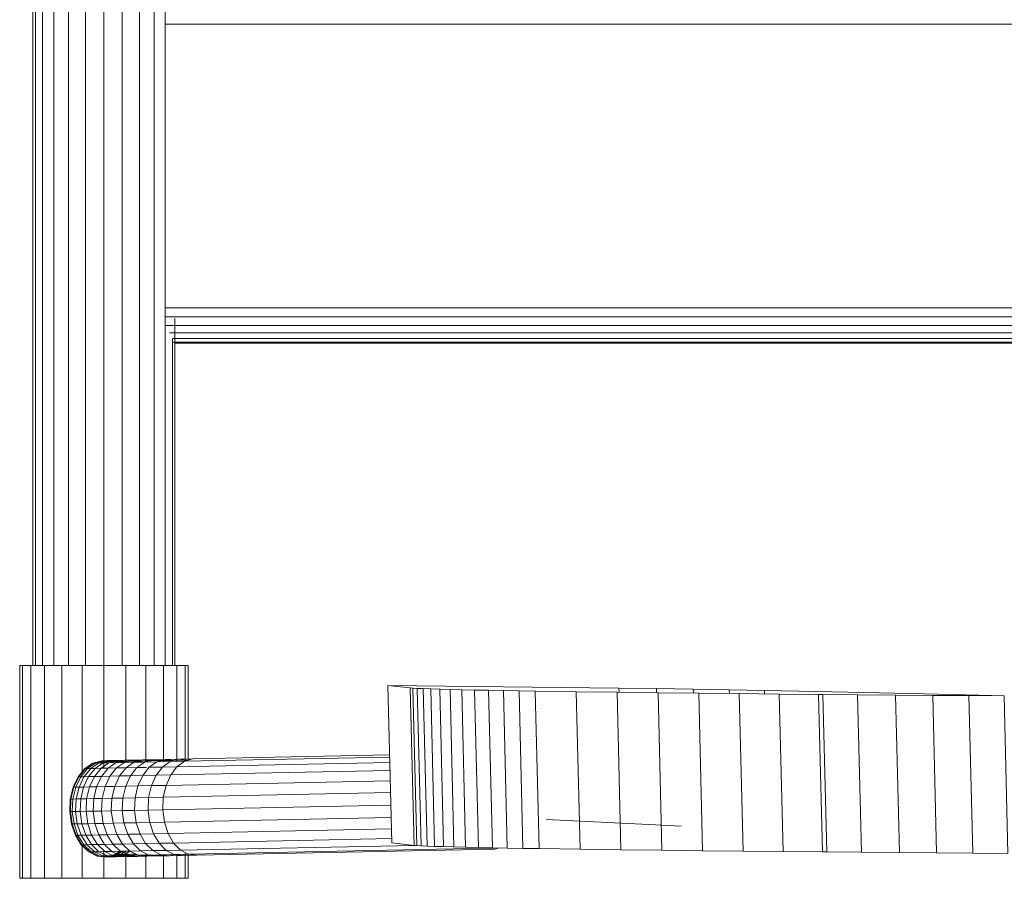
# Model space of a CAD drawing. Header units: millimetres. Extents: x -5903 to 5148, y -923 to 11622.
# Tile 3 of 37: x 2427 to 2780, y 6892 to 7200. Entities that reach past the tile are written whole.
import ezdxf

# ---------------------------------------------------------------- set-up
doc = ezdxf.new("R2010")
doc.units = ezdxf.units.MM
doc.layers.add('G-XREF-____-OTLN', color=7, linetype='Continuous', lineweight=9, true_color=0x007f7f)
doc.layers.add('I-FURN-____-OTLN', color=7, linetype='Continuous', lineweight=9)

# ---------------------------------------------------------------- blocks, each defined once
blk = doc.blocks.new('Gym_Bicycle - BYCYCLE_dwg-951122-Level 1')
at = {"layer": 'G-XREF-____-OTLN'}
for p, q in [((1575.23, 508), (1574.21, 508)), ((1574.21, 508), (1574.21, 499.29)), ((1574.21, 508), (1575.23, 508)), ((1574.21, 508), (1574.21, 499.29)), ((1578.25, 508), (1575.23, 508)), ((1575.23, 499.17), (1575.23, 508)), ((1575.23, 508), (1575.23, 499.17)), ((1578.25, 508), (1583.04, 508)), ((1578.25, 508), (1578.25, 499.45)), ((1578.25, 508), (1578.25, 499.45)), ((1583.04, 508), (1589.29, 508)), ((1583.04, 508), (1583.04, 499.55)), ((1583.04, 508), (1583.04, 499.55)), ((1596.56, 508), (1589.29, 508)), ((1589.29, 499.45), (1589.29, 508)), ((1589.29, 508), (1589.29, 499.45)), ((1596.56, 508), (1604.37, 508)), ((1596.56, 508), (1596.56, 498.28)), ((1596.56, 508), (1596.56, 498.28)), ((1604.37, 508), (1604.37, 500.28)), ((1604.37, 508), (1612.17, 508)), ((1612.17, 508), (1619.45, 508)), ((1612.17, 496.31), (1612.17, 508)), ((1612.17, 508), (1612.17, 496.31)), ((1625.7, 508), (1619.45, 508)), ((1619.45, 508), (1619.45, 431.8)), ((1619.45, 508), (1619.45, 431.8)), ((1630.49, 508), (1625.7, 508)), ((1625.7, 431.8), (1625.7, 508)), ((1625.7, 508), (1625.7, 431.8)), ((1633.5, 508), (1630.49, 508)), ((1630.49, 431.8), (1630.49, 508)), ((1630.49, 508), (1630.49, 431.8)), ((1633.5, 508), (1634.53, 508)), ((1633.5, 508), (1634.53, 508)), ((1633.5, 508), (1633.5, 431.8)), ((1633.5, 508), (1633.5, 431.8)), ((1634.53, 431.8), (1634.53, 508)), ((1634.53, 508), (1634.53, 431.8)), ((1281.89, 442.63), (1280.51, 499.06)), ((1280.51, 499.06), (1293.09, 498.98)), ((1293.09, 498.98), (1280.51, 499.06)), ((1281.89, 442.63), (1280.51, 499.06)), ((1306.06, 498.89), (1293.09, 498.98)), ((1294.47, 442.55), (1293.09, 498.98)), ((1294.47, 442.55), (1293.09, 498.98)), ((1306.06, 498.89), (1319.39, 498.79)), ((1306.06, 498.89), (1307.44, 442.46)), ((1307.44, 442.46), (1306.06, 498.89)), ((1319.39, 498.79), (1333.02, 498.67)), ((1319.39, 498.79), (1320.77, 442.36)), ((1333.02, 498.67), (1319.39, 498.79)), ((1320.77, 442.36), (1319.39, 498.79)), ((1345.45, 498.56), (1333.02, 498.67)), ((1333.02, 498.67), (1334.41, 442.24)), ((1345.45, 498.56), (1333.02, 498.67)), ((1334.41, 442.24), (1333.02, 498.67)), ((1346.94, 498.55), (1345.45, 498.56)), ((1346.83, 442.13), (1345.45, 498.56)), ((1346.94, 498.55), (1345.45, 498.56)), ((1345.45, 498.56), (1346.83, 442.13)), ((1346.94, 498.55), (1361.08, 498.41)), ((1346.94, 498.55), (1348.32, 442.11)), ((1361.08, 498.41), (1346.94, 498.55)), ((1348.32, 442.11), (1346.94, 498.55)), ((1375.42, 498.26), (1361.08, 498.41)), ((1361.08, 498.41), (1362.46, 441.98)), ((1375.42, 498.26), (1361.08, 498.41)), ((1362.46, 441.98), (1361.08, 498.41)), ((1389.9, 498.1), (1375.42, 498.26)), ((1376.8, 441.83), (1375.42, 498.26)), ((1389.9, 498.1), (1375.42, 498.26)), ((1376.8, 441.83), (1375.42, 498.26)), ((1404.49, 497.93), (1389.9, 498.1)), ((1391.28, 441.67), (1389.9, 498.1)), ((1404.49, 497.93), (1389.9, 498.1)), ((1391.28, 441.67), (1389.9, 498.1)), ((1404.49, 497.93), (1419.14, 497.75)), ((1404.49, 497.93), (1405.87, 441.5)), ((1419.14, 497.75), (1404.49, 497.93)), ((1405.87, 441.5), (1404.49, 497.93)), ((1419.14, 497.75), (1433.8, 497.56)), ((1419.14, 497.75), (1420.52, 441.32)), ((1433.8, 497.56), (1419.14, 497.75)), ((1420.52, 441.32), (1419.14, 497.75)), ((1448.44, 497.37), (1433.8, 497.56)), ((1433.8, 497.56), (1435.19, 441.13)), ((1448.44, 497.37), (1433.8, 497.56)), ((1435.19, 441.13), (1433.8, 497.56)), ((1454.27, 497.27), (1448.44, 497.37)), ((1449.83, 440.94), (1448.44, 497.37)), ((1454.27, 497.27), (1448.44, 497.37)), ((1449.83, 440.94), (1448.44, 497.37)), ((1462.82, 497.12), (1464.32, 497.55)), ((1462.82, 497.12), (1464.32, 497.55)), ((1464.32, 497.55), (1571.06, 499.7)), ((1464.32, 497.55), (1467.31, 497.21)), ((1467.31, 497.21), (1574.06, 499.37)), ((1467.31, 497.21), (1574.06, 499.37)), ((1493.24, 496.19), (1576.9, 497.88)), ((1576.21, 499.8), (1571.06, 499.7)), ((1571.06, 499.7), (1574.06, 499.37)), ((1579.23, 499.47), (1574.06, 499.37)), ((1576.9, 497.88), (1574.06, 499.37)), ((1576.21, 499.8), (1574.72, 499.38)), ((1574.72, 499.38), (1576.21, 499.8)), ((1576.21, 499.8), (1580.92, 499.9)), ((1576.21, 499.8), (1579.23, 499.47)), ((1582.1, 497.99), (1576.9, 497.88)), ((1579.4, 495.35), (1576.9, 497.88)), ((1580.92, 499.9), (1579.23, 499.42)), ((1583.98, 499.57), (1579.23, 499.47)), ((1582.1, 497.99), (1579.23, 499.47)), ((1580.92, 499.9), (1585.2, 499.98)), ((1583.98, 499.57), (1580.92, 499.9)), ((1582.1, 497.99), (1586.87, 498.08)), ((1582.1, 497.99), (1584.62, 495.45)), ((1584.62, 495.45), (1582.1, 497.99)), ((1585.2, 499.98), (1583.68, 499.56)), ((1583.98, 499.57), (1588.28, 499.65)), ((1586.87, 498.08), (1583.98, 499.57)), ((1583.98, 499.57), (1586.87, 498.08)), ((1585.2, 499.98), (1589.04, 500.06)), ((1585.2, 499.98), (1588.28, 499.65)), ((1586.87, 498.08), (1591.21, 498.17)), ((1589.42, 495.55), (1586.87, 498.08)), ((1586.87, 498.08), (1589.42, 495.55)), ((1589.04, 500.06), (1587.51, 499.64)), ((1589.04, 500.06), (1587.51, 499.64)), ((1588.28, 499.65), (1592.15, 499.73)), ((1591.21, 498.17), (1588.28, 499.65)), ((1591.21, 498.17), (1588.28, 499.65)), ((1589.04, 500.06), (1592.44, 500.13)), ((1592.15, 499.73), (1589.04, 500.06)), ((1592.44, 500.13), (1590.89, 499.71)), ((1591.21, 498.17), (1595.09, 498.25)), ((1591.21, 498.17), (1595.09, 498.25)), ((1591.21, 498.17), (1593.77, 495.64)), ((1592.15, 499.73), (1595.57, 499.8)), ((1595.09, 498.25), (1592.15, 499.73)), ((1592.44, 500.13), (1595.39, 500.19)), ((1595.57, 499.8), (1592.44, 500.13)), ((1595.39, 500.19), (1592.7, 499.46)), ((1592.89, 499.36), (1594.78, 499.4)), ((1592.89, 499.36), (1594.78, 499.4)), ((1597.89, 500.24), (1594.78, 499.4)), ((1594.78, 499.4), (1596.81, 499.44)), ((1596.81, 499.44), (1595.09, 498.25)), ((1596.81, 499.44), (1595.09, 498.25)), ((1595.09, 498.25), (1598.53, 498.32)), ((1595.09, 498.25), (1598.53, 498.32)), ((1595.09, 498.25), (1597.68, 495.72)), ((1597.68, 495.72), (1595.09, 498.25)), ((1595.39, 500.19), (1597.89, 500.24)), ((1598.53, 499.86), (1595.39, 500.19)), ((1595.57, 499.8), (1598.53, 499.86)), ((1595.57, 499.8), (1598.53, 498.32)), ((1598.4, 499.47), (1596.67, 498.28)), ((1599.94, 500.28), (1596.81, 499.44)), ((1596.81, 499.44), (1598.4, 499.47)), ((1599.53, 499.49), (1597.8, 498.3)), ((1597.89, 500.24), (1599.94, 500.28)), ((1601.05, 499.91), (1597.89, 500.24)), ((1601.53, 500.31), (1598.4, 499.47)), ((1598.4, 499.47), (1599.53, 499.49)), ((1598.53, 499.86), (1601.05, 499.91)), ((1601.52, 498.38), (1598.53, 499.86)), ((1600.21, 499.5), (1598.53, 498.36)), ((1598.53, 498.32), (1601.52, 498.38)), ((1598.53, 498.32), (1601.52, 498.38)), ((1601.14, 495.79), (1598.53, 498.32)), ((1600.44, 499.51), (1598.6, 498.25)), ((1600.44, 499.51), (1598.6, 498.25)), ((1600.44, 499.51), (1598.6, 498.25)), ((1602.67, 500.34), (1599.53, 499.49)), ((1599.53, 499.49), (1600.21, 499.5)), ((1599.94, 500.28), (1601.53, 500.31)), ((1603.11, 499.95), (1599.94, 500.28)), ((1603.36, 500.35), (1600.21, 499.5)), ((1600.21, 499.5), (1600.44, 499.51)), ((1603.59, 500.36), (1600.44, 499.51)), ((1603.59, 500.36), (1600.44, 499.51)), ((1601.05, 499.91), (1603.11, 499.95)), ((1604.05, 498.43), (1601.05, 499.91)), ((1601.52, 498.38), (1604.05, 498.43)), ((1604.14, 495.85), (1601.52, 498.38)), ((1601.53, 500.31), (1602.67, 500.34)), ((1601.53, 500.31), (1604.72, 499.99)), ((1602.67, 500.34), (1603.36, 500.35)), ((1602.67, 500.34), (1605.87, 500.01)), ((1603.11, 499.95), (1604.72, 499.99)), ((1603.11, 499.95), (1606.13, 498.47)), ((1603.36, 500.35), (1603.59, 500.36)), ((1606.56, 500.02), (1603.36, 500.35)), ((1604.37, 500.28), (1603.59, 500.36)), ((1603.59, 500.36), (1606.79, 500.03)), ((1604.05, 498.43), (1606.13, 498.47)), ((1604.05, 498.43), (1606.68, 495.9)), ((1604.37, 500.28), (1604.37, 498.13)), ((1604.37, 500.28), (1606.79, 500.03)), ((1604.72, 499.99), (1605.87, 500.01)), ((1604.72, 499.99), (1607.74, 498.5)), ((1605.87, 500.01), (1606.56, 500.02)), ((1605.87, 500.01), (1608.9, 498.53)), ((1606.13, 498.47), (1607.74, 498.5)), ((1606.13, 498.47), (1608.77, 495.94)), ((1606.56, 500.02), (1606.79, 500.03)), ((1609.59, 498.54), (1606.56, 500.02)), ((1609.82, 498.55), (1606.79, 500.03)), ((1609.82, 498.55), (1606.79, 500.03)), ((1607.74, 498.5), (1608.9, 498.53)), ((1610.39, 495.97), (1607.74, 498.5)), ((1608.9, 498.53), (1609.59, 498.54)), ((1611.55, 496), (1608.9, 498.53)), ((1609.59, 498.54), (1609.82, 498.55)), ((1609.59, 498.54), (1612.25, 496.01)), ((1612.48, 496.01), (1609.82, 498.55)), ((1609.82, 498.55), (1612.48, 496.01)), ((1459.87, 497.17), (1454.27, 497.27)), ((1455.65, 440.84), (1454.27, 497.27)), ((1459.87, 497.17), (1454.27, 497.27)), ((1455.65, 440.84), (1454.27, 497.27)), ((1459.87, 497.17), (1465.19, 497.07)), ((1459.87, 497.17), (1461.25, 440.74)), ((1465.19, 497.07), (1459.87, 497.17)), ((1461.25, 440.74), (1459.87, 497.17)), ((1470.18, 496.97), (1465.19, 497.07)), ((1466.57, 440.64), (1465.19, 497.07)), ((1470.18, 496.97), (1465.19, 497.07)), ((1466.57, 440.64), (1465.19, 497.07)), ((1474.78, 496.86), (1470.18, 496.97)), ((1470.18, 496.97), (1471.56, 440.54)), ((1474.78, 496.86), (1470.18, 496.97)), ((1471.56, 440.54), (1470.18, 496.97)), ((1478.97, 496.76), (1474.78, 496.86)), ((1476.17, 440.43), (1474.78, 496.86)), ((1478.97, 496.76), (1474.78, 496.86)), ((1476.17, 440.43), (1474.78, 496.86)), ((1478.97, 496.76), (1482.69, 496.66)), ((1478.97, 496.76), (1480.35, 440.33)), ((1482.69, 496.66), (1478.97, 496.76)), ((1480.35, 440.33), (1478.97, 496.76)), ((1485.91, 496.56), (1482.69, 496.66)), ((1484.07, 440.23), (1482.69, 496.66)), ((1485.91, 496.56), (1482.69, 496.66)), ((1484.07, 440.23), (1482.69, 496.66)), ((1488.59, 496.47), (1485.91, 496.56)), ((1487.29, 440.13), (1485.91, 496.56)), ((1488.59, 496.47), (1485.91, 496.56)), ((1487.29, 440.13), (1485.91, 496.56)), ((1490.73, 496.38), (1488.59, 496.47)), ((1488.59, 496.47), (1489.98, 440.03)), ((1490.73, 496.38), (1488.59, 496.47)), ((1489.98, 440.03), (1488.59, 496.47)), ((1492.28, 496.29), (1490.73, 496.38)), ((1492.11, 439.94), (1490.73, 496.38)), ((1492.11, 439.94), (1490.73, 496.38)), ((1492.28, 496.29), (1493.24, 496.21)), ((1492.28, 496.29), (1493.66, 439.86)), ((1493.66, 439.86), (1492.28, 496.29)), ((1493.24, 496.21), (1501.28, 495.3)), ((1493.24, 496.21), (1494.62, 439.78)), ((1494.62, 439.78), (1493.24, 496.21)), ((1493.24, 496.21), (1501.28, 495.3)), ((1502.67, 438.86), (1501.28, 495.3)), ((1501.32, 493.77), (1579.4, 495.35)), ((1584.62, 495.45), (1579.4, 495.35)), ((1584.62, 495.45), (1579.4, 495.35)), ((1579.4, 495.35), (1581.38, 491.93)), ((1579.4, 495.35), (1581.38, 491.93)), ((1589.42, 495.55), (1584.62, 495.45)), ((1589.42, 495.55), (1584.62, 495.45)), ((1586.61, 492.04), (1584.62, 495.45)), ((1586.61, 492.04), (1584.62, 495.45)), ((1589.42, 495.55), (1593.77, 495.64)), ((1591.43, 492.14), (1589.42, 495.55)), ((1591.43, 492.14), (1589.42, 495.55)), ((1593.77, 495.64), (1597.68, 495.72)), ((1595.81, 492.22), (1593.77, 495.64)), ((1597.68, 495.72), (1601.14, 495.79)), ((1599.73, 492.3), (1597.68, 495.72)), ((1599.73, 492.3), (1597.68, 495.72)), ((1601.14, 495.79), (1604.14, 495.85)), ((1603.2, 492.37), (1601.14, 495.79)), ((1603.2, 492.37), (1601.14, 495.79)), ((1604.14, 495.85), (1606.68, 495.9)), ((1604.14, 495.85), (1606.21, 492.43)), ((1604.14, 495.85), (1606.21, 492.43)), ((1606.68, 495.9), (1608.77, 495.94)), ((1608.77, 492.49), (1606.68, 495.9)), ((1608.77, 495.94), (1610.39, 495.97)), ((1608.77, 495.94), (1610.86, 492.53)), ((1608.77, 495.94), (1610.86, 492.53)), ((1610.39, 495.97), (1611.55, 496)), ((1612.5, 492.56), (1610.39, 495.97)), ((1611.55, 496), (1612.25, 496.01)), ((1613.66, 492.58), (1611.55, 496)), ((1612.25, 496.01), (1614.36, 492.6)), ((1612.25, 496.01), (1612.48, 496.01)), ((1612.48, 496.01), (1614.59, 492.6)), ((1614.59, 492.6), (1612.48, 496.01)), ((1501.41, 490.32), (1581.38, 491.93)), ((1586.61, 492.04), (1581.38, 491.93)), ((1582.71, 487.87), (1581.38, 491.93)), ((1586.61, 492.04), (1591.43, 492.14)), ((1586.61, 492.04), (1591.43, 492.14)), ((1586.61, 492.04), (1587.95, 487.98)), ((1591.43, 492.14), (1595.81, 492.22)), ((1592.78, 488.08), (1591.43, 492.14)), ((1595.81, 492.22), (1599.73, 492.3)), ((1595.81, 492.22), (1599.73, 492.3)), ((1597.17, 488.16), (1595.81, 492.22)), ((1597.17, 488.16), (1595.81, 492.22)), ((1599.73, 492.3), (1603.2, 492.37)), ((1599.73, 492.3), (1601.1, 488.24)), ((1601.1, 488.24), (1599.73, 492.3)), ((1603.2, 492.37), (1606.21, 492.43)), ((1603.2, 492.37), (1604.58, 488.31)), ((1606.21, 492.43), (1607.61, 488.38)), ((1606.21, 492.43), (1608.77, 492.49)), ((1606.21, 492.43), (1608.77, 492.49)), ((1607.61, 488.38), (1606.21, 492.43)), ((1608.77, 492.49), (1610.86, 492.53)), ((1608.77, 492.49), (1610.17, 488.43)), ((1610.86, 492.53), (1612.5, 492.56)), ((1610.86, 492.53), (1612.27, 488.47)), ((1612.27, 488.47), (1610.86, 492.53)), ((1612.5, 492.56), (1613.66, 492.58)), ((1612.5, 492.56), (1613.9, 488.5)), ((1613.66, 492.58), (1614.36, 492.6)), ((1613.66, 492.58), (1615.07, 488.53)), ((1615.77, 488.54), (1614.36, 492.6)), ((1614.36, 492.6), (1614.59, 492.6)), ((1616.01, 488.55), (1614.59, 492.6)), ((1614.59, 492.6), (1616.01, 488.55)), ((1616.01, 488.55), (1614.59, 492.6)), ((1406.75, 488.87), (1397.56, 489.35)), ((1406.75, 488.87), (1445.87, 486.88)), ((1501.51, 486.23), (1582.71, 487.87)), ((1587.95, 487.98), (1582.71, 487.87)), ((1582.71, 487.87), (1587.95, 487.98)), ((1583.29, 483.44), (1582.71, 487.87)), ((1583.29, 483.44), (1582.71, 487.87)), ((1592.78, 488.08), (1587.95, 487.98)), ((1587.98, 487.75), (1588.54, 483.55)), ((1587.98, 487.75), (1588.54, 483.55)), ((1592.78, 488.08), (1597.17, 488.16)), ((1592.78, 488.08), (1593.38, 483.65)), ((1597.17, 488.16), (1601.1, 488.24)), ((1597.17, 488.16), (1601.1, 488.24)), ((1597.77, 483.74), (1597.17, 488.16)), ((1597.77, 483.74), (1597.17, 488.16)), ((1601.1, 488.24), (1604.58, 488.31)), ((1601.1, 488.24), (1601.71, 483.82)), ((1604.58, 488.31), (1607.61, 488.38)), ((1605.19, 483.89), (1604.58, 488.31)), ((1607.61, 488.38), (1610.17, 488.43)), ((1610.17, 488.43), (1607.61, 488.38)), ((1608.22, 483.95), (1607.61, 488.38)), ((1607.61, 488.38), (1608.22, 483.95)), ((1610.17, 488.43), (1612.27, 488.47)), ((1610.78, 484), (1610.17, 488.43)), ((1612.27, 488.47), (1613.9, 488.5)), ((1612.88, 484.04), (1612.27, 488.47)), ((1613.9, 488.5), (1615.07, 488.53)), ((1613.9, 488.5), (1614.52, 484.07)), ((1615.07, 488.53), (1615.77, 488.54)), ((1615.69, 484.1), (1615.07, 488.53)), ((1615.77, 488.54), (1616.01, 488.55)), ((1616.39, 484.11), (1615.77, 488.54)), ((1616.63, 484.12), (1616.01, 488.55)), ((1616.01, 488.55), (1616.63, 484.12)), ((1616.63, 484.12), (1616.01, 488.55)), ((1501.61, 481.8), (1583.29, 483.44)), ((1583.09, 478.95), (1583.29, 483.44)), ((1588.54, 483.55), (1583.29, 483.44)), ((1588.54, 483.55), (1583.29, 483.44)), ((1588.54, 483.55), (1588.34, 479.06)), ((1588.54, 483.55), (1593.38, 483.65)), ((1593.17, 479.15), (1593.38, 483.65)), ((1593.17, 479.15), (1593.38, 483.65)), ((1593.38, 483.65), (1597.77, 483.74)), ((1593.38, 483.65), (1597.77, 483.74)), ((1597.56, 479.24), (1597.77, 483.74)), ((1597.77, 483.74), (1597.56, 479.24)), ((1597.77, 483.74), (1601.71, 483.82)), ((1601.71, 483.82), (1597.77, 483.74)), ((1601.71, 483.82), (1601.5, 479.32)), ((1601.71, 483.82), (1605.19, 483.89)), ((1604.98, 479.39), (1605.19, 483.89)), ((1605.19, 483.89), (1604.98, 479.39)), ((1605.19, 483.89), (1608.22, 483.95)), ((1608.22, 483.95), (1605.19, 483.89)), ((1608.22, 483.95), (1608.01, 479.45)), ((1608.01, 479.45), (1608.22, 483.95)), ((1608.22, 483.95), (1610.78, 484)), ((1610.78, 484), (1610.57, 479.5)), ((1610.78, 484), (1610.57, 479.5)), ((1610.78, 484), (1612.88, 484.04)), ((1612.88, 484.04), (1610.78, 484)), ((1612.88, 484.04), (1612.67, 479.55)), ((1612.88, 484.04), (1614.52, 484.07)), ((1614.31, 479.58), (1614.52, 484.07)), ((1614.52, 484.07), (1615.69, 484.1)), ((1615.48, 479.6), (1615.69, 484.1)), ((1615.69, 484.1), (1616.39, 484.11)), ((1616.39, 484.11), (1616.18, 479.62)), ((1616.39, 484.11), (1616.63, 484.12)), ((1616.41, 479.62), (1616.63, 484.12)), ((1616.63, 484.12), (1616.41, 479.62)), ((1616.63, 484.12), (1616.41, 479.62)), ((1501.72, 477.31), (1583.09, 478.95)), ((1501.72, 477.31), (1583.09, 478.95)), ((1583.09, 478.95), (1582.12, 474.69)), ((1582.12, 474.69), (1583.09, 478.95)), ((1588.34, 479.06), (1583.09, 478.95)), ((1583.09, 478.95), (1588.34, 479.06)), ((1588.34, 479.06), (1587.36, 474.8)), ((1593.17, 479.15), (1588.34, 479.06)), ((1593.17, 479.15), (1592.19, 474.9)), ((1592.19, 474.9), (1593.17, 479.15)), ((1593.17, 479.15), (1597.56, 479.24)), ((1597.56, 479.24), (1593.17, 479.15)), ((1597.56, 479.24), (1596.57, 474.98)), ((1597.56, 479.24), (1601.5, 479.32)), ((1600.49, 475.06), (1601.5, 479.32)), ((1601.5, 479.32), (1604.98, 479.39)), ((1604.98, 479.39), (1601.5, 479.32)), ((1604.98, 479.39), (1603.97, 475.13)), ((1603.97, 475.13), (1604.98, 479.39)), ((1604.98, 479.39), (1608.01, 479.45)), ((1604.98, 479.39), (1608.01, 479.45)), ((1608.01, 479.45), (1606.99, 475.19)), ((1608.01, 479.45), (1606.99, 475.19)), ((1608.01, 479.45), (1610.57, 479.5)), ((1610.57, 479.5), (1608.01, 479.45)), ((1610.57, 479.5), (1609.55, 475.25)), ((1610.57, 479.5), (1612.67, 479.55)), ((1612.67, 479.55), (1610.57, 479.5)), ((1611.64, 475.29), (1612.67, 479.55)), ((1612.67, 479.55), (1614.31, 479.58)), ((1613.27, 475.32), (1614.31, 479.58)), ((1614.31, 479.58), (1615.48, 479.6)), ((1615.48, 479.6), (1614.44, 475.35)), ((1616.18, 479.62), (1615.14, 475.36)), ((1615.37, 475.36), (1616.41, 479.62)), ((1616.41, 479.62), (1615.37, 475.36)), ((1615.37, 475.36), (1616.41, 479.62)), ((1615.48, 479.6), (1616.18, 479.62)), ((1616.18, 479.62), (1616.41, 479.62)), ((1501.83, 473.07), (1582.12, 474.69)), ((1501.83, 473.07), (1582.12, 474.69)), ((1582.12, 474.69), (1580.45, 470.97)), ((1587.36, 474.8), (1582.12, 474.69)), ((1585.68, 471.07), (1587.36, 474.8)), ((1585.68, 471.07), (1587.36, 474.8)), ((1592.19, 474.9), (1587.36, 474.8)), ((1590.48, 471.17), (1592.19, 474.9)), ((1592.19, 474.9), (1596.57, 474.98)), ((1592.19, 474.9), (1596.57, 474.98)), ((1594.85, 471.26), (1596.57, 474.98)), ((1596.57, 474.98), (1600.49, 475.06)), ((1598.76, 471.34), (1600.49, 475.06)), ((1600.49, 475.06), (1598.76, 471.34)), ((1600.49, 475.06), (1603.97, 475.13)), ((1603.97, 475.13), (1600.49, 475.06)), ((1602.22, 471.41), (1603.97, 475.13)), ((1603.97, 475.13), (1606.99, 475.19)), ((1606.99, 475.19), (1603.97, 475.13)), ((1606.99, 475.19), (1605.23, 471.47)), ((1606.99, 475.19), (1605.23, 471.47)), ((1606.99, 475.19), (1609.55, 475.25)), ((1607.78, 471.52), (1609.55, 475.25)), ((1607.78, 471.52), (1609.55, 475.25)), ((1609.55, 475.25), (1611.64, 475.29)), ((1609.87, 471.56), (1611.64, 475.29)), ((1609.87, 471.56), (1611.64, 475.29)), ((1613.27, 475.32), (1611.5, 471.59)), ((1611.64, 475.29), (1613.27, 475.32)), ((1612.66, 471.62), (1614.44, 475.35)), ((1615.14, 475.36), (1613.36, 471.63)), ((1613.45, 475.32), (1614.44, 475.35)), ((1615.37, 475.36), (1613.59, 471.63)), ((1613.59, 471.63), (1615.37, 475.36)), ((1613.59, 471.63), (1615.37, 475.36)), ((1614.44, 475.35), (1615.14, 475.36)), ((1615.14, 475.36), (1615.37, 475.36)), ((1501.92, 469.38), (1580.45, 470.97)), ((1580.45, 470.97), (1501.92, 469.38)), ((1580.45, 470.97), (1578.19, 468.02)), ((1578.19, 468.02), (1580.45, 470.97)), ((1585.68, 471.07), (1580.45, 470.97)), ((1580.45, 470.97), (1585.68, 471.07)), ((1585.68, 471.07), (1583.4, 468.13)), ((1585.68, 471.07), (1590.48, 471.17)), ((1588.18, 468.22), (1590.48, 471.17)), ((1590.48, 471.17), (1594.85, 471.26)), ((1594.85, 471.26), (1590.48, 471.17)), ((1592.52, 468.31), (1594.85, 471.26)), ((1594.85, 471.26), (1598.76, 471.34)), ((1598.76, 471.34), (1596.42, 468.39)), ((1598.76, 471.34), (1602.22, 471.41)), ((1598.76, 471.34), (1602.22, 471.41)), ((1599.86, 468.46), (1602.22, 471.41)), ((1602.22, 471.41), (1599.86, 468.46)), ((1602.22, 471.41), (1605.23, 471.47)), ((1605.23, 471.47), (1602.86, 468.52)), ((1605.23, 471.47), (1607.78, 471.52)), ((1605.23, 471.47), (1607.78, 471.52)), ((1607.78, 471.52), (1605.39, 468.57)), ((1607.47, 468.61), (1609.87, 471.56)), ((1607.78, 471.52), (1609.87, 471.56)), ((1607.78, 471.52), (1609.87, 471.56)), ((1609.09, 468.65), (1611.5, 471.59)), ((1609.87, 471.56), (1611.5, 471.59)), ((1610.25, 468.67), (1612.66, 471.62)), ((1613.36, 471.63), (1610.94, 468.68)), ((1613.59, 471.63), (1611.17, 468.69)), ((1613.59, 471.63), (1611.17, 468.69)), ((1613.59, 471.63), (1611.17, 468.69)), ((1611.17, 468.69), (1613.59, 471.63)), ((1611.5, 471.59), (1612.66, 471.62)), ((1612.17, 431.8), (1612.17, 469.91)), ((1612.17, 469.91), (1612.17, 431.8)), ((1612.66, 471.62), (1613.36, 471.63)), ((1613.36, 471.63), (1613.59, 471.63)), ((1501.99, 466.48), (1578.19, 468.02)), ((1501.99, 466.48), (1578.19, 468.02)), ((1502.04, 464.58), (1575.5, 466.06)), ((1575.5, 466.06), (1572.55, 465.22)), ((1574.21, 465.69), (1574.21, 431.8)), ((1574.21, 465.69), (1574.21, 431.8)), ((1574.68, 465.66), (1579.38, 465.75)), ((1574.68, 465.66), (1579.38, 465.75)), ((1574.68, 465.66), (1577.71, 465.32)), ((1575.23, 431.8), (1575.23, 465.67)), ((1575.23, 465.67), (1575.23, 431.8)), ((1578.19, 468.02), (1575.5, 466.06)), ((1580.68, 466.17), (1575.5, 466.06)), ((1575.5, 466.06), (1580.68, 466.17)), ((1577.71, 465.32), (1580.68, 466.17)), ((1583.4, 468.13), (1578.19, 468.02)), ((1583.4, 468.13), (1578.19, 468.02)), ((1578.25, 465.96), (1578.25, 431.8)), ((1578.25, 465.96), (1578.25, 431.8)), ((1579.38, 465.75), (1583.64, 465.84)), ((1579.38, 465.75), (1583.64, 465.84)), ((1582.43, 465.42), (1579.38, 465.75)), ((1583.4, 468.13), (1580.68, 466.17)), ((1580.68, 466.17), (1583.4, 468.13)), ((1585.44, 466.26), (1580.68, 466.17)), ((1582.43, 465.42), (1585.44, 466.26)), ((1583.04, 466.14), (1583.04, 431.8)), ((1583.04, 466.14), (1583.04, 431.8)), ((1588.18, 468.22), (1583.4, 468.13)), ((1583.64, 465.84), (1587.46, 465.91)), ((1583.64, 465.84), (1586.72, 465.51)), ((1588.18, 468.22), (1585.44, 466.26)), ((1585.44, 466.26), (1589.75, 466.35)), ((1589.07, 466.16), (1586.72, 465.51)), ((1587.46, 465.91), (1590.85, 465.98)), ((1590.57, 465.58), (1587.46, 465.91)), ((1589.07, 468.24), (1592.52, 468.31)), ((1589.29, 431.8), (1589.29, 466.34)), ((1589.29, 466.34), (1589.29, 431.8)), ((1589.75, 466.35), (1592.52, 468.31)), ((1589.75, 466.35), (1593.62, 466.43)), ((1593.62, 466.43), (1590.57, 465.58)), ((1590.57, 465.58), (1593.97, 465.65)), ((1590.85, 465.98), (1593.78, 466.04)), ((1593.97, 465.65), (1590.85, 465.98)), ((1592.52, 468.31), (1596.42, 468.39)), ((1592.52, 468.31), (1596.42, 468.39)), ((1596.42, 468.39), (1593.62, 466.43)), ((1593.62, 466.43), (1597.05, 466.5)), ((1593.78, 466.04), (1596.27, 466.09)), ((1593.78, 466.04), (1596.27, 466.09)), ((1596.93, 465.71), (1593.78, 466.04)), ((1597.05, 466.5), (1593.97, 465.65)), ((1593.97, 465.65), (1596.93, 465.71)), ((1596.27, 466.09), (1598.32, 466.13)), ((1599.44, 465.76), (1596.27, 466.09)), ((1596.42, 468.39), (1599.86, 468.46)), ((1596.56, 466.49), (1596.56, 431.8)), ((1596.56, 466.49), (1596.56, 431.8)), ((1600.03, 466.56), (1596.93, 465.71)), ((1596.93, 465.71), (1599.44, 465.76)), ((1599.86, 468.46), (1597.05, 466.5)), ((1597.05, 466.5), (1600.03, 466.56)), ((1598.32, 466.13), (1599.9, 466.16)), ((1601.49, 465.8), (1598.32, 466.13)), ((1602.55, 466.61), (1599.44, 465.76)), ((1599.44, 465.76), (1601.49, 465.8)), ((1599.86, 468.46), (1602.86, 468.52)), ((1599.9, 466.16), (1601.04, 466.19)), ((1603.09, 465.84), (1599.9, 466.16)), ((1602.86, 468.52), (1600.03, 466.56)), ((1600.03, 466.56), (1602.55, 466.61)), ((1601.72, 466.2), (1600.43, 466.83)), ((1601.95, 466.21), (1600.52, 466.9)), ((1600.52, 466.9), (1601.95, 466.21)), ((1601.95, 466.21), (1600.52, 466.9)), ((1600.52, 466.9), (1601.95, 466.21)), ((1601.04, 466.19), (1601.72, 466.2)), ((1601.04, 466.19), (1604.23, 465.86)), ((1604.61, 466.65), (1601.49, 465.8)), ((1601.49, 465.8), (1603.09, 465.84)), ((1601.72, 466.2), (1601.95, 466.21)), ((1604.92, 465.87), (1601.72, 466.2)), ((1604.37, 465.96), (1601.95, 466.21)), ((1605.15, 465.88), (1601.95, 466.21)), ((1602.55, 466.61), (1605.39, 468.57)), ((1602.55, 466.61), (1604.61, 466.65)), ((1602.86, 468.52), (1605.39, 468.57)), ((1606.22, 466.68), (1603.09, 465.84)), ((1603.09, 465.84), (1604.23, 465.86)), ((1607.37, 466.71), (1604.23, 465.86)), ((1604.23, 465.86), (1604.92, 465.87)), ((1604.37, 465.96), (1604.37, 468.55)), ((1604.37, 431.8), (1604.37, 465.96)), ((1604.37, 465.96), (1605.15, 465.88)), ((1607.47, 468.61), (1604.61, 466.65)), ((1604.61, 466.65), (1606.22, 466.68)), ((1608.07, 466.72), (1604.92, 465.87)), ((1604.92, 465.87), (1605.15, 465.88)), ((1608.3, 466.72), (1605.15, 465.88)), ((1608.3, 466.72), (1605.15, 465.88)), ((1608.3, 466.72), (1605.15, 465.88)), ((1605.39, 468.57), (1607.47, 468.61)), ((1609.09, 468.65), (1606.22, 466.68)), ((1606.22, 466.68), (1607.37, 466.71)), ((1610.25, 468.67), (1607.37, 466.71)), ((1607.37, 466.71), (1608.07, 466.72)), ((1607.47, 468.61), (1609.09, 468.65)), ((1608.07, 466.72), (1610.94, 468.68)), ((1608.07, 466.72), (1608.3, 466.72)), ((1611.17, 468.69), (1608.3, 466.72)), ((1611.17, 468.69), (1608.3, 466.72)), ((1611.17, 468.69), (1608.3, 466.72)), ((1609.09, 468.65), (1610.25, 468.67)), ((1610.25, 468.67), (1610.94, 468.68)), ((1610.94, 468.68), (1611.17, 468.69)), ((1502.06, 463.8), (1572.55, 465.22)), ((1577.71, 465.32), (1572.55, 465.22)), ((1582.43, 465.42), (1577.71, 465.32)), ((1582.43, 465.42), (1586.72, 465.51)), ((1586.72, 465.51), (1590.57, 465.58)), ((1281.89, 442.63), (1290.93, 442.39)), ((1281.89, 442.63), (1294.47, 442.55)), ((1300.5, 442.16), (1290.93, 442.39)), ((1294.47, 442.55), (1307.44, 442.46)), ((1300.5, 442.16), (1310.58, 441.92)), ((1307.44, 442.46), (1320.77, 442.36)), ((1310.58, 441.92), (1321.15, 441.68)), ((1320.77, 442.36), (1334.41, 442.24)), ((1321.15, 441.68), (1332.18, 441.44)), ((1332.18, 441.44), (1343.65, 441.2)), ((1346.83, 442.13), (1334.41, 442.24)), ((1346.83, 442.13), (1334.41, 442.24)), ((1343.65, 441.2), (1355.51, 440.97)), ((1346.83, 442.13), (1348.32, 442.11)), ((1348.32, 442.11), (1346.83, 442.13)), ((1348.32, 442.11), (1362.46, 441.98)), ((1362.46, 441.98), (1348.32, 442.11)), ((1367.76, 440.73), (1355.51, 440.97)), ((1376.8, 441.83), (1362.46, 441.98)), ((1376.8, 441.83), (1362.46, 441.98)), ((1367.76, 440.73), (1367.73, 441.92)), ((1367.76, 440.73), (1367.73, 441.92)), ((1391.28, 441.67), (1376.8, 441.83)), ((1391.28, 441.67), (1376.8, 441.83)), ((1380.32, 441.79), (1380.35, 440.5)), ((1380.35, 440.5), (1380.32, 441.79)), ((1391.28, 441.67), (1405.87, 441.5)), ((1405.87, 441.5), (1391.28, 441.67)), ((1393.21, 441.65), (1393.25, 440.27)), ((1393.25, 440.27), (1393.21, 441.65)), ((1405.87, 441.5), (1420.52, 441.32)), ((1420.52, 441.32), (1405.87, 441.5)), ((1406.4, 441.49), (1406.43, 440.04)), ((1406.43, 440.04), (1406.4, 441.49)), ((1419.83, 441.33), (1419.86, 439.82)), ((1420.52, 441.32), (1435.19, 441.13)), ((1435.19, 441.13), (1420.52, 441.32)), ((1449.83, 440.94), (1435.19, 441.13)), ((1449.83, 440.94), (1435.19, 441.13)), ((1455.65, 440.84), (1449.83, 440.94)), ((1367.76, 440.73), (1380.35, 440.5)), ((1380.35, 440.5), (1393.25, 440.27)), ((1393.25, 440.27), (1406.43, 440.04)), ((1406.43, 440.04), (1419.86, 439.82)), ((1419.86, 439.82), (1502.67, 438.86)), ((1455.65, 440.84), (1461.25, 440.74)), ((1461.25, 440.74), (1466.57, 440.64)), ((1466.57, 440.64), (1471.56, 440.54)), ((1476.17, 440.43), (1471.56, 440.54)), ((1476.17, 440.43), (1480.35, 440.33)), ((1480.35, 440.33), (1476.17, 440.43)), ((1480.35, 440.33), (1484.07, 440.23)), ((1487.29, 440.13), (1484.07, 440.23)), ((1487.29, 440.13), (1489.98, 440.03)), ((1489.98, 440.03), (1487.29, 440.13)), ((1492.11, 439.94), (1489.98, 440.03)), ((1492.11, 439.94), (1489.98, 440.03)), ((1492.11, 439.94), (1493.66, 439.86)), ((1493.66, 439.86), (1494.62, 439.78)), ((1494.62, 439.78), (1502.67, 438.86)), ((1502.67, 438.86), (1494.62, 439.78)), ((1575.23, 431.8), (1574.21, 431.8)), ((1575.23, 431.8), (1574.21, 431.8)), ((1575.23, 431.8), (1578.25, 431.8)), ((1578.25, 431.8), (1583.04, 431.8)), ((1578.97, 316.29), (1578.97, 431.8)), ((1578.97, 316.29), (1578.97, 431.8)), ((1579.83, 431.8), (1579.83, 314.41)), ((1579.83, 314.41), (1579.83, 431.8)), ((1582.37, 303.59), (1582.37, 431.8)), ((1589.29, 431.8), (1583.04, 431.8)), ((1586.41, 431.8), (1586.41, 76.2)), ((1586.41, 76.2), (1586.41, 431.8)), ((1596.56, 431.8), (1589.29, 431.8)), ((1591.67, 431.8), (1591.67, 76.2)), ((1591.67, 76.2), (1591.67, 431.8)), ((1604.37, 431.8), (1596.56, 431.8)), ((1597.79, 76.2), (1597.79, 431.8)), ((1597.79, 76.2), (1597.79, 431.8)), ((1604.37, 431.8), (1604.37, 76.2)), ((1604.37, 431.8), (1612.17, 431.8)), ((1604.37, 76.2), (1604.37, 431.8)), ((1610.94, 76.2), (1610.94, 431.8)), ((1610.94, 76.2), (1610.94, 431.8)), ((1612.17, 431.8), (1619.45, 431.8)), ((1617.07, 431.8), (1617.07, 76.2)), ((1617.07, 76.2), (1617.07, 431.8)), ((1625.7, 431.8), (1619.45, 431.8)), ((1622.33, 76.2), (1622.33, 431.8)), ((1622.33, 76.2), (1622.33, 431.8)), ((1630.49, 431.8), (1625.7, 431.8)), ((1626.37, 431.8), (1626.37, 76.2)), ((1626.37, 76.2), (1626.37, 431.8)), ((1628.9, 76.2), (1628.9, 431.8)), ((1628.9, 76.2), (1628.9, 431.8)), ((1629.77, 431.8), (1629.77, 76.2)), ((1629.77, 76.2), (1629.77, 431.8)), ((1630.49, 431.8), (1633.5, 431.8)), ((1633.5, 431.8), (1634.53, 431.8)), ((1633.5, 431.8), (1634.53, 431.8)), ((1157.06, 314.58), (1579.83, 314.58)), ((1157.06, 314.58), (1579.83, 314.58)), ((1159.08, 315.85), (1579.83, 315.85)), ((1159.08, 315.85), (1579.83, 315.85)), ((1578.97, 316.29), (1159.77, 316.29)), ((1159.77, 316.29), (1578.97, 316.29)), ((1578.97, 307.38), (1578.97, 316.29)), ((1153.84, 312.57), (1580.83, 312.57)), ((1153.84, 312.57), (1580.83, 312.57)), ((828.96, 309.94), (1582.57, 309.94)), ((828.96, 309.94), (1582.57, 309.94)), ((1582.47, 306.87), (828.96, 306.87)), ((828.96, 306.87), (1582.47, 306.87)), ((1582.37, 303.59), (828.96, 303.59)), ((1582.37, 303.59), (828.96, 303.59)), ((828.96, 303.59), (1582.37, 303.59)), ((1582.37, 201.99), (1582.37, 303.59)), ((1582.37, 201.99), (1582.37, 303.59)), ((1582.37, 201.99), (828.97, 201.99)), ((1582.37, 201.99), (828.97, 201.99)), ((1582.37, 201.99), (828.97, 201.99)), ((1582.37, 76.2), (1582.37, 201.99))]:
    blk.add_line(p, q, dxfattribs=at)
at = {"layer": 'G-XREF-____-OTLN', "flags": 128}
for points in [[(1604.37, 508), (1604.37, 500.28), (1603.59, 500.36)], [(1319.39, 498.79), (1306.06, 498.89), (1293.09, 498.98)], [(1467.31, 497.21), (1464.32, 497.55), (1571.06, 499.7)], [(1501.32, 493.77), (1579.4, 495.35), (1576.9, 497.88), (1493.24, 496.19)], [(1574.06, 499.37), (1571.06, 499.7), (1576.21, 499.8)], [(1576.9, 497.88), (1574.06, 499.37), (1579.23, 499.47)], [(1579.23, 499.47), (1576.21, 499.8), (1580.92, 499.9), (1579.23, 499.42)], [(1579.23, 499.47), (1582.1, 497.99), (1576.9, 497.88)], [(1583.68, 499.56), (1585.2, 499.98), (1580.92, 499.9), (1583.98, 499.57), (1579.23, 499.47)], [(1582.1, 497.99), (1586.87, 498.08), (1591.21, 498.17)], [(1592.7, 499.46), (1595.39, 500.19), (1592.44, 500.13), (1589.04, 500.06), (1592.15, 499.73), (1588.28, 499.65), (1583.98, 499.57)], [(1588.28, 499.65), (1585.2, 499.98), (1589.04, 500.06)], [(1589.42, 495.55), (1593.77, 495.64), (1591.21, 498.17)], [(1595.09, 498.25), (1592.15, 499.73), (1595.57, 499.8), (1592.44, 500.13), (1590.89, 499.71)], [(1601.52, 498.38), (1598.53, 499.86), (1595.39, 500.19), (1597.89, 500.24), (1594.78, 499.4), (1596.81, 499.44), (1599.94, 500.28), (1603.11, 499.95), (1601.05, 499.91), (1597.89, 500.24), (1599.94, 500.28), (1601.53, 500.31), (1598.4, 499.47), (1596.81, 499.44)], [(1604.05, 498.43), (1601.05, 499.91), (1598.53, 499.86), (1595.57, 499.8), (1598.53, 498.32), (1601.14, 495.79)], [(1606.68, 495.9), (1608.77, 495.94), (1606.13, 498.47), (1603.11, 499.95), (1604.72, 499.99), (1601.53, 500.31), (1602.67, 500.34), (1599.53, 499.49), (1598.4, 499.47), (1596.67, 498.28)], [(1610.86, 492.53), (1612.5, 492.56), (1610.39, 495.97), (1607.74, 498.5), (1608.9, 498.53), (1605.87, 500.01), (1602.67, 500.34), (1603.36, 500.35), (1600.21, 499.5), (1599.53, 499.49), (1597.8, 498.3)], [(1598.53, 498.36), (1600.21, 499.5), (1600.44, 499.51), (1603.59, 500.36), (1603.36, 500.35), (1606.56, 500.02), (1605.87, 500.01), (1604.72, 499.99), (1607.74, 498.5), (1606.13, 498.47), (1604.05, 498.43)], [(1598.6, 498.25), (1600.44, 499.51), (1603.59, 500.36)], [(1601.14, 495.79), (1604.14, 495.85), (1601.52, 498.38), (1604.05, 498.43), (1606.68, 495.9)], [(1603.59, 500.36), (1606.79, 500.03), (1606.56, 500.02), (1609.59, 498.54), (1608.9, 498.53), (1611.55, 496), (1613.66, 492.58), (1612.5, 492.56), (1613.9, 488.5), (1612.27, 488.47)], [(1604.37, 498.13), (1604.37, 500.28), (1606.79, 500.03), (1609.82, 498.55)], [(1609.82, 498.55), (1612.48, 496.01), (1612.25, 496.01), (1609.59, 498.54), (1609.82, 498.55), (1606.79, 500.03)], [(1614.59, 492.6), (1612.48, 496.01), (1609.82, 498.55)], [(1419.83, 441.33), (1419.86, 439.82), (1502.67, 438.86), (1501.28, 495.3)], [(1493.24, 496.21), (1492.28, 496.29), (1490.73, 496.38)], [(1593.77, 495.64), (1595.81, 492.22), (1591.43, 492.14)], [(1601.14, 495.79), (1597.68, 495.72), (1593.77, 495.64)], [(1608.77, 492.49), (1606.68, 495.9), (1604.14, 495.85)], [(1614.59, 492.6), (1614.36, 492.6), (1612.25, 496.01), (1611.55, 496), (1610.39, 495.97), (1608.77, 495.94)], [(1609.55, 475.25), (1611.64, 475.29), (1612.67, 479.55), (1614.31, 479.58), (1614.52, 484.07), (1615.69, 484.1), (1615.07, 488.53), (1615.77, 488.54), (1616.01, 488.55), (1614.59, 492.6), (1612.48, 496.01)], [(1501.41, 490.32), (1581.38, 491.93), (1586.61, 492.04)], [(1581.38, 491.93), (1582.71, 487.87), (1501.51, 486.23)], [(1591.43, 492.14), (1592.78, 488.08), (1587.95, 487.98), (1586.61, 492.04)], [(1599.73, 492.3), (1603.2, 492.37), (1606.21, 492.43)], [(1601.71, 483.82), (1601.1, 488.24), (1604.58, 488.31), (1603.2, 492.37)], [(1610.86, 492.53), (1608.77, 492.49), (1610.17, 488.43)], [(1613.45, 475.32), (1614.44, 475.35), (1615.48, 479.6), (1615.69, 484.1), (1616.39, 484.11), (1615.77, 488.54), (1614.36, 492.6), (1613.66, 492.58), (1615.07, 488.53), (1613.9, 488.5), (1614.52, 484.07), (1612.88, 484.04), (1612.67, 479.55)], [(1593.38, 483.65), (1592.78, 488.08), (1597.17, 488.16)], [(1607.61, 488.38), (1604.58, 488.31), (1605.19, 483.89), (1601.71, 483.82)], [(1608.22, 483.95), (1610.78, 484), (1610.17, 488.43)], [(1610.17, 488.43), (1612.27, 488.47), (1612.88, 484.04)], [(1614.31, 479.58), (1615.48, 479.6), (1616.18, 479.62), (1616.39, 484.11), (1616.63, 484.12), (1616.01, 488.55)], [(1583.09, 478.95), (1583.29, 483.44), (1501.61, 481.8)], [(1593.17, 479.15), (1588.34, 479.06), (1588.54, 483.55), (1593.38, 483.65)], [(1596.57, 474.98), (1597.56, 479.24), (1601.5, 479.32), (1601.71, 483.82)], [(1607.47, 468.61), (1609.09, 468.65), (1611.5, 471.59), (1612.66, 471.62), (1614.44, 475.35), (1615.14, 475.36), (1615.37, 475.36), (1616.41, 479.62), (1616.63, 484.12)], [(1588.34, 479.06), (1587.36, 474.8), (1592.19, 474.9)], [(1601.5, 479.32), (1600.49, 475.06), (1596.57, 474.98), (1594.85, 471.26)], [(1616.41, 479.62), (1616.18, 479.62), (1615.14, 475.36), (1613.36, 471.63), (1612.66, 471.62), (1610.25, 468.67), (1607.37, 466.71), (1608.07, 466.72), (1610.94, 468.68), (1611.17, 468.69), (1608.3, 466.72), (1608.07, 466.72), (1604.92, 465.87), (1604.23, 465.86), (1601.04, 466.19)], [(1610.57, 479.5), (1609.55, 475.25), (1606.99, 475.19)], [(1611.64, 475.29), (1613.27, 475.32), (1614.31, 479.58)], [(1587.36, 474.8), (1582.12, 474.69), (1580.45, 470.97)], [(1590.48, 471.17), (1588.18, 468.22), (1583.4, 468.13), (1585.68, 471.07), (1590.48, 471.17), (1592.19, 474.9)], [(1598.32, 466.13), (1599.9, 466.16), (1603.09, 465.84), (1606.22, 466.68), (1607.37, 466.71), (1604.23, 465.86), (1603.09, 465.84), (1601.49, 465.8), (1598.32, 466.13), (1596.27, 466.09), (1599.44, 465.76), (1601.49, 465.8), (1604.61, 466.65), (1606.22, 466.68), (1609.09, 468.65), (1610.25, 468.67), (1610.94, 468.68), (1613.36, 471.63), (1613.59, 471.63), (1615.37, 475.36)], [(1605.23, 471.47), (1602.22, 471.41), (1603.97, 475.13)], [(1609.87, 471.56), (1611.5, 471.59), (1613.27, 475.32)], [(1589.07, 468.24), (1592.52, 468.31), (1594.85, 471.26)], [(1594.85, 471.26), (1598.76, 471.34), (1596.42, 468.39), (1593.62, 466.43), (1589.75, 466.35)], [(1599.86, 468.46), (1602.86, 468.52), (1605.23, 471.47)], [(1602.86, 468.52), (1605.39, 468.57), (1607.78, 471.52)], [(1605.39, 468.57), (1607.47, 468.61), (1609.87, 471.56)], [(1578.19, 468.02), (1575.5, 466.06), (1502.04, 464.58)], [(1502.06, 463.8), (1572.55, 465.22), (1575.5, 466.06)], [(1572.55, 465.22), (1577.71, 465.32), (1580.68, 466.17)], [(1579.38, 465.75), (1582.43, 465.42), (1577.71, 465.32), (1574.68, 465.66)], [(1580.68, 466.17), (1585.44, 466.26), (1588.18, 468.22)], [(1589.07, 466.16), (1586.72, 465.51), (1582.43, 465.42), (1585.44, 466.26)], [(1583.64, 465.84), (1587.46, 465.91), (1590.57, 465.58), (1593.97, 465.65), (1597.05, 466.5)], [(1593.62, 466.43), (1590.57, 465.58), (1586.72, 465.51), (1583.64, 465.84)], [(1585.44, 466.26), (1589.75, 466.35), (1592.52, 468.31)], [(1587.46, 465.91), (1590.85, 465.98), (1593.97, 465.65), (1596.93, 465.71), (1600.03, 466.56), (1602.55, 466.61), (1605.39, 468.57)], [(1590.85, 465.98), (1593.78, 466.04), (1596.93, 465.71), (1599.44, 465.76), (1602.55, 466.61), (1604.61, 466.65), (1607.47, 468.61)], [(1596.42, 468.39), (1599.86, 468.46), (1597.05, 466.5), (1593.62, 466.43)], [(1597.05, 466.5), (1600.03, 466.56), (1602.86, 468.52)], [(1608.3, 466.72), (1605.15, 465.88), (1604.92, 465.87), (1601.72, 466.2), (1601.04, 466.19), (1599.9, 466.16)], [(1605.15, 465.88), (1601.95, 466.21), (1601.72, 466.2), (1600.43, 466.83)], [(1601.95, 466.21), (1604.37, 465.96), (1604.37, 468.55)], [(1604.37, 431.8), (1604.37, 465.96), (1605.15, 465.88)], [(1281.89, 442.63), (1290.93, 442.39), (1300.5, 442.16), (1310.58, 441.92), (1321.15, 441.68), (1332.18, 441.44), (1343.65, 441.2), (1355.51, 440.97), (1367.76, 440.73), (1380.35, 440.5), (1393.25, 440.27), (1406.43, 440.04), (1419.86, 439.82)], [(1307.44, 442.46), (1294.47, 442.55), (1281.89, 442.63)], [(1334.41, 442.24), (1320.77, 442.36), (1307.44, 442.46)], [(1461.25, 440.74), (1455.65, 440.84), (1449.83, 440.94)], [(1476.17, 440.43), (1471.56, 440.54), (1466.57, 440.64), (1461.25, 440.74)], [(1487.29, 440.13), (1484.07, 440.23), (1480.35, 440.33)], [(1494.62, 439.78), (1493.66, 439.86), (1492.11, 439.94)], [(1582.37, 76.2), (1582.37, 201.99), (1582.37, 303.59), (1582.37, 431.8)]]:
    blk.add_lwpolyline(points, dxfattribs=at)
blk = doc.blocks.new('Gym_Bicycle - Gym_Bicycle-951134-Level 1')
blk.add_blockref('Gym_Bicycle - BYCYCLE_dwg-951122-Level 1', (-349.12, -253.52))

msp = doc.modelspace()

# ---------------------------------------------------------------- block references
at = {"layer": 'I-FURN-____-OTLN', "rotation": 180}
msp.add_blockref('Gym_Bicycle - Gym_Bicycle-951134-Level 1', (3712.6, 7146.94), dxfattribs=at)

doc.saveas('drawing.dxf')
